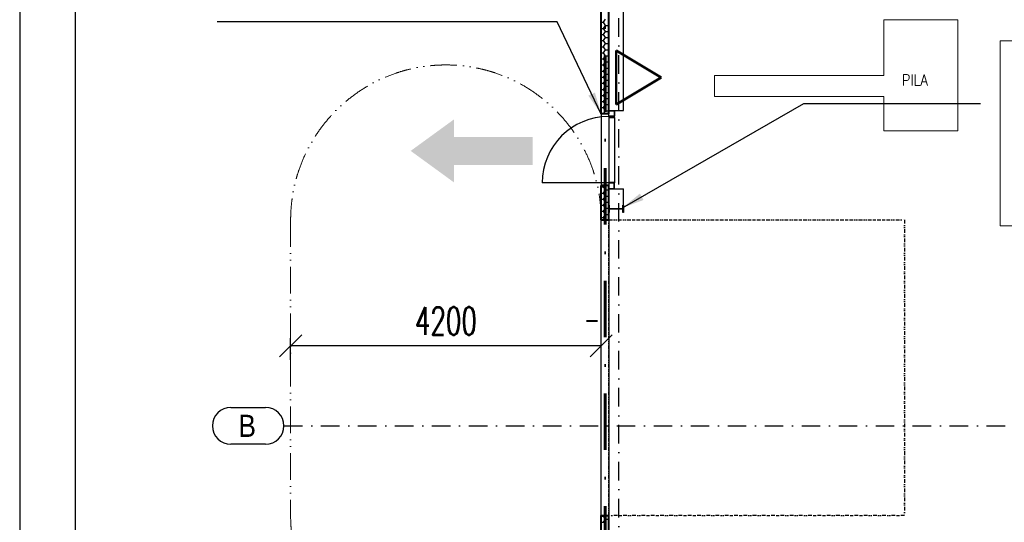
# Model space of a CAD drawing. Header units: millimetres. Extents: x 2886542 to 7567581, y -792623 to 134766.
# Tile 246 of 256: x 4877463 to 4890778, y -391493 to -384693. Entities that reach past the tile are written whole.
import ezdxf

# ---------------------------------------------------------------- set-up
doc = ezdxf.new("R2010")
doc.units = ezdxf.units.MM
for name, pattern in [('ACAD_ISO04W100', [30, 24, -3, 0, -3]), ('ACAD_ISO12W100', [21, 12, -3, 0, -3, 0, -3]), ('DASHDOT', [1, 0.5, -0.25, 0, -0.25]), ('DASHDOTX2', [50.8, 25.4, -12.7, 0, -12.7]), ('DIVIDE', [1.25, 0.5, -0.25, 0, -0.25, 0, -0.25]), ('HRANIČNÍ', [44.45, 12.7, -6.35, 12.7, -6.35, 0, -6.35])]:
    doc.linetypes.add(name, pattern=pattern)
for name, color, linetype, lineweight in [('CKPROSTUPY_NADROVINOU', 7, 'DASHDOT', 25), ('IN_NS_TLUSTA', 1, 'Continuous', 40), ('Text obecně', 7, 'Continuous', 25)]:
    doc.layers.add(name, color=color, linetype=linetype, lineweight=lineweight)
doc.layers.add('IN_NS_VYPLNE OTVORU', color=16, linetype='Continuous')
doc.layers.add('požárničina', color=10, linetype='Continuous')
doc.styles.add('ARIAL', font='arial.ttf')
doc.styles.add('DVERE', font='SIMPLEX.shx', dxfattribs={"width": 0.65})
doc.styles.add('ROMAND', font='romand.shx', dxfattribs={"width": 0.85})
doc.styles.add('ROMANT', font='romant')
doc.dimstyles.new('1_75', dxfattribs={"dimscale": 75, "dimtxt": 2.5, "dimasz": 2, "dimexe": 0.7, "dimexo": 0.625, "dimgap": 1, "dimtad": 1, "dimdec": 0, "dimrnd": 1, "dimtxsty": 'DVERE', "dimblk": 'OBLIQUE', "dimcen": 1.5, "dimclrd": 256, "dimclre": 256, "dimclrt": 4, "dimadec": 0, "dimazin": 0, "dimtm": 1e-09, "dimtfac": 1, "dimtdec": 0, "dimtix": 1, "dimtmove": 2, "dimatfit": 3, "dimldrblk": 'OBLIQUE', "dimfxl": 0, "dimarcsym": 0})
doc.dimstyles.new('úhlová', dxfattribs={"dimscale": 0.2, "dimtxt": 2.5, "dimasz": 1.5, "dimexe": 0, "dimexo": 3, "dimgap": 1, "dimtad": 1, "dimdec": 0, "dimzin": 0, "dimdsep": 46, "dimtxsty": 'ROMANT', "dimcen": 5, "dimclrd": 256, "dimclre": 256, "dimclrt": 7, "dimadec": 1, "dimazin": 0, "dimtfac": 1, "dimtdec": 0, "dimtix": 1, "dimtmove": 2, "dimatfit": 3, "dimfxl": 0, "dimtvp": 2, "dimtolj": 1, "dimtzin": 0, "dimarcsym": 0})

# ---------------------------------------------------------------- blocks, each defined once
blk = doc.blocks.new('_Oblique')
at = {"color": 0, "linetype": 'ByBlock', "lineweight": -2}
blk.add_line((-0.5, -0.5), (0.5, 0.5), dxfattribs=at)
blk = doc.blocks.new('*D5206')
at = {"layer": 'Defpoints', "color": 0, "linetype": 'Continuous', "lineweight": 50}
for p in [(4881127, -389106), (4881127, -389406), (4885327, -389406)]:
    blk.add_point(p, dxfattribs=at)
at = {"layer": 'požárničina', "color": 7, "linetype": 'Continuous', "lineweight": -2}
for p, q in [((4881127, -389294), (4881127, -389001)), ((4885327, -389294), (4885327, -389001))]:
    blk.add_line(p, q, dxfattribs=at)
at = {"layer": 'požárničina', "color": 7, "lineweight": -2}
blk.add_line((4885327, -389106), (4881127, -389106), dxfattribs=at)
at = {"layer": 'požárničina', "color": 7, "linetype": 'Continuous', "lineweight": -2, "xscale": 300, "yscale": 300, "zscale": 300, "rotation": 180}
blk.add_blockref('_Oblique', (4881127, -389106), dxfattribs=at)
at = {"layer": 'požárničina', "color": 7, "linetype": 'Continuous', "lineweight": -2, "xscale": 300, "yscale": 300, "zscale": 300}
blk.add_blockref('_Oblique', (4885327, -389106), dxfattribs=at)
at = {"layer": 'požárničina', "color": 7, "linetype": 'Continuous', "lineweight": 9, "insert": (4883227, -388769), "char_height": 375, "attachment_point": 5, "style": 'DVERE'}
blk.add_mtext('4200', dxfattribs=at)

msp = doc.modelspace()

# ---------------------------------------------------------------- hatches: boundary and pattern name
at = {"layer": 'požárničina', "linetype": 'ACAD_ISO04W100', "lineweight": 50, "ltscale": 50, "extrusion": (0, 0, -1)}
h = msp.add_hatch(color=256, dxfattribs=at)
h.paths.add_polyline_path([(-4883335.2, -386658.2), (-4884400.2, -386658.2), (-4884400.2, -386278.6), (-4883335.2, -386278.6)])
h.paths.add_polyline_path([(-4883335.2, -386893.8), (-4883335.2, -386658.2), (-4883335.2, -386278.6), (-4883335.2, -386043), (-4882750.7, -386468.4)])

# ---------------------------------------------------------------- linework, layer by layer
at = {"layer": 'CKPROSTUPY_NADROVINOU', "color": 0, "ltscale": 500}
for p, q in [((4885563.4, -406428.5), (4885563.4, -379211)), ((4881037.4, -390187.4), (4945510.6, -390187.4))]:
    msp.add_line(p, q, dxfattribs=at)
at = {"layer": 'IN_NS_TLUSTA', "color": 0}
for p, q in [((4885328.4, -385967.4), (4885328.4, -383602.4)), ((4885428.4, -385967.4), (4885428.4, -383702.4)), ((4885428.4, -385967.4), (4885328.4, -385967.4)), ((4885328.4, -387402.4), (4885328.4, -386937.4)), ((4885428.4, -386937.4), (4885328.4, -386937.4)), ((4885428.4, -387402.4), (4885428.4, -386937.4)), ((4885328.4, -387402.4), (4885428.4, -387402.4)), ((4885328.4, -398792.4), (4885328.4, -391402.4)), ((4885328.4, -391402.4), (4885428.4, -391402.4)), ((4885428.4, -398792.4), (4885428.4, -391402.4))]:
    msp.add_line(p, q, dxfattribs=at)
at = {"layer": 'IN_NS_TLUSTA', "color": 0, "linetype": 'HRANIČNÍ', "ltscale": 20}
msp.add_line((4885278.4, -388772.4), (4885128.4, -388772.4), dxfattribs=at)
msp.add_line((4885278.4, -388772.4), (4885128.4, -388772.4), dxfattribs=at)
at = {"layer": 'IN_NS_VYPLNE OTVORU', "color": 0}
for p, q in [((4885628.4, -385922.4), (4885628.4, -383902.4)), ((4885328.4, -384728.7), (4885359.7, -384728.7)), ((4885359.7, -384728.7), (4885383.5, -384687.5)), ((4885383.5, -384769.9), (4885359.7, -384728.7)), ((4885359.7, -384811.2), (4885383.5, -384769.9)), ((4885383.5, -384769.9), (4885428.4, -384769.9)), ((4885328.4, -384811.2), (4885359.7, -384811.2)), ((4885328.4, -384893.7), (4885359.7, -384893.7)), ((4885383.5, -384852.4), (4885359.7, -384811.2)), ((4885359.7, -384893.7), (4885383.5, -384852.4)), ((4885383.5, -384934.9), (4885359.7, -384893.7)), ((4885359.7, -384976.2), (4885383.5, -384934.9)), ((4885383.5, -384852.4), (4885428.4, -384852.4)), ((4885383.5, -384934.9), (4885428.4, -384934.9)), ((4885328.4, -384976.2), (4885359.7, -384976.2)), ((4885328.4, -385058.7), (4885359.7, -385058.7)), ((4885383.5, -385017.4), (4885359.7, -384976.2)), ((4885359.7, -385058.7), (4885383.5, -385017.4)), ((4885383.5, -385099.9), (4885359.7, -385058.7)), ((4885383.5, -385017.4), (4885428.4, -385017.4)), ((4885328.4, -385141.1), (4885359.7, -385141.1)), ((4885359.7, -385141.1), (4885383.5, -385099.9)), ((4885383.5, -385182.4), (4885359.7, -385141.1)), ((4885359.7, -385223.6), (4885383.5, -385182.4)), ((4885383.5, -385099.9), (4885428.4, -385099.9)), ((4885383.5, -385182.4), (4885428.4, -385182.4)), ((4885328.4, -385223.6), (4885359.7, -385223.6)), ((4885328.4, -385306.1), (4885359.7, -385306.1)), ((4885383.5, -385264.9), (4885359.7, -385223.6)), ((4885359.7, -385306.1), (4885383.5, -385264.9)), ((4885383.5, -385347.4), (4885359.7, -385306.1)), ((4885383.5, -385264.9), (4885428.4, -385264.9)), ((4885328.4, -385388.6), (4885359.7, -385388.6)), ((4885328.4, -385471.1), (4885359.7, -385471.1)), ((4885359.7, -385388.6), (4885383.5, -385347.4)), ((4885383.5, -385429.9), (4885359.7, -385388.6)), ((4885359.7, -385471.1), (4885383.5, -385429.9)), ((4885383.5, -385512.3), (4885359.7, -385471.1)), ((4885383.5, -385347.4), (4885428.4, -385347.4)), ((4885383.5, -385429.9), (4885428.4, -385429.9)), ((4885328.4, -385553.6), (4885359.7, -385553.6)), ((4885359.7, -385553.6), (4885383.5, -385512.3)), ((4885383.5, -385594.8), (4885359.7, -385553.6)), ((4885359.7, -385636.1), (4885383.5, -385594.8)), ((4885383.5, -385512.3), (4885428.4, -385512.3)), ((4885383.5, -385594.8), (4885428.4, -385594.8)), ((4885328.4, -385636.1), (4885359.7, -385636.1)), ((4885328.4, -385718.6), (4885359.7, -385718.6)), ((4885383.5, -385677.3), (4885359.7, -385636.1)), ((4885359.7, -385718.6), (4885383.5, -385677.3)), ((4885383.5, -385759.8), (4885359.7, -385718.6)), ((4885383.5, -385677.3), (4885428.4, -385677.3)), ((4885328.4, -385801.1), (4885359.7, -385801.1)), ((4885359.7, -385801.1), (4885383.5, -385759.8)), ((4885383.5, -385842.3), (4885359.7, -385801.1)), ((4885359.7, -385883.5), (4885383.5, -385842.3)), ((4885383.5, -385759.8), (4885428.4, -385759.8)), ((4885383.5, -385842.3), (4885428.4, -385842.3)), ((4885328.4, -385883.5), (4885359.7, -385883.5)), ((4885328.4, -385966), (4885359.7, -385966)), ((4885383.5, -385924.8), (4885359.7, -385883.5)), ((4885359.7, -385966), (4885383.5, -385924.8)), ((4885360.4, -385967.4), (4885359.7, -385966)), ((4885383.5, -385924.8), (4885428.4, -385924.8)), ((4885428.4, -385922.4), (4885628.4, -385922.4)), ((4885428.4, -385930.4), (4885429, -385927.3)), ((4885428.4, -385994.4), (4885428.4, -385930.4)), ((4885429, -385997.4), (4885428.4, -385994.4)), ((4885428.4, -386002.4), (4885478.4, -386002.4)), ((4885428.4, -386002.4), (4885478.4, -386002.4)), ((4885508.4, -386002.4), (4885428.4, -386002.4)), ((4885428.4, -386002.4), (4885428.4, -386015.1)), ((4885429, -385927.3), (4885430.7, -385924.7)), ((4885430.7, -386000), (4885429, -385997.4)), ((4885430.7, -385924.7), (4885433.3, -385923)), ((4885433.3, -386001.7), (4885430.7, -386000)), ((4885432.4, -385930.4), (4885432.7, -385928.8)), ((4885432.4, -385994.4), (4885432.4, -385930.4)), ((4885432.7, -385995.9), (4885432.4, -385994.4)), ((4885432.7, -385928.8), (4885433.6, -385927.5)), ((4885433.6, -385997.2), (4885432.7, -385995.9)), ((4885433.3, -385923), (4885436.4, -385922.4)), ((4885436.4, -386002.4), (4885433.3, -386001.7)), ((4885433.6, -385927.5), (4885434.9, -385926.7)), ((4885434.9, -385998), (4885433.6, -385997.2)), ((4885434.9, -385926.7), (4885436.4, -385926.4)), ((4885436.4, -385998.4), (4885434.9, -385998)), ((4885436.4, -385922.4), (4885500.4, -385922.4)), ((4885436.4, -385926.4), (4885500.4, -385926.4)), ((4885500.4, -385998.4), (4885436.4, -385998.4)), ((4885500.4, -386002.4), (4885436.4, -386002.4)), ((4885500.4, -385922.4), (4885503.5, -385923)), ((4885500.4, -385926.4), (4885501.9, -385926.7)), ((4885501.9, -385998), (4885500.4, -385998.4)), ((4885503.5, -386001.7), (4885500.4, -386002.4)), ((4885501.9, -385926.7), (4885503.2, -385927.5)), ((4885503.2, -385997.2), (4885501.9, -385998)), ((4885503.2, -385927.5), (4885504.1, -385928.8)), ((4885504.1, -385995.9), (4885503.2, -385997.2)), ((4885503.5, -385923), (4885506.1, -385924.7)), ((4885506.1, -386000), (4885503.5, -386001.7)), ((4885504.1, -385928.8), (4885504.4, -385930.4)), ((4885504.4, -385994.4), (4885504.1, -385995.9)), ((4885504.4, -385930.4), (4885504.4, -385994.4)), ((4885506.1, -385924.7), (4885507.8, -385927.3)), ((4885507.8, -385997.4), (4885506.1, -386000)), ((4885507.8, -385927.3), (4885508.4, -385930.4)), ((4885508.4, -385994.4), (4885507.8, -385997.4)), ((4885508.4, -385930.4), (4885508.4, -385994.4)), ((4885508.4, -386015.1), (4885508.4, -386002.4)), ((4885428.4, -386015.1), (4885428.4, -386889.7)), ((4885428.4, -386015.1), (4885508.4, -386015.1)), ((4885508.4, -386015.1), (4885508.4, -386889.7)), ((4885428.4, -386902.4), (4884528.4, -386902.4)), ((4885359.7, -386955.9), (4885370.4, -386937.4)), ((4885428.4, -386902.4), (4885428.4, -386889.7)), ((4885428.4, -386889.7), (4885508.4, -386889.7)), ((4885428.4, -386902.4), (4885478.4, -386902.4)), ((4885508.4, -386902.4), (4885428.4, -386902.4)), ((4885429, -386907.3), (4885428.4, -386910.4)), ((4885428.4, -386910.4), (4885428.4, -386974.4)), ((4885428.4, -386937.4), (4885428.4, -386943.4)), ((4885430.7, -386904.7), (4885429, -386907.3)), ((4885433.3, -386903), (4885430.7, -386904.7)), ((4885432.7, -386908.8), (4885432.4, -386910.4)), ((4885432.4, -386910.4), (4885432.4, -386974.4)), ((4885433.6, -386907.5), (4885432.7, -386908.8)), ((4885436.4, -386902.4), (4885433.3, -386903)), ((4885434.9, -386906.7), (4885433.6, -386907.5)), ((4885436.4, -386906.4), (4885434.9, -386906.7)), ((4885500.4, -386902.4), (4885436.4, -386902.4)), ((4885500.4, -386906.4), (4885436.4, -386906.4)), ((4885503.5, -386903), (4885500.4, -386902.4)), ((4885501.9, -386906.7), (4885500.4, -386906.4)), ((4885503.2, -386907.5), (4885501.9, -386906.7)), ((4885504.1, -386908.8), (4885503.2, -386907.5)), ((4885506.1, -386904.7), (4885503.5, -386903)), ((4885504.4, -386974.4), (4885504.1, -386908.8)), ((4885507.8, -386907.3), (4885506.1, -386904.7)), ((4885508.4, -386910.4), (4885507.8, -386907.3)), ((4885508.4, -386889.7), (4885508.4, -386902.4)), ((4885508.4, -386974.4), (4885508.4, -386910.4)), ((4885328.4, -386955.9), (4885359.7, -386955.9)), ((4885328.4, -387038.4), (4885359.7, -387038.4)), ((4885383.5, -386997.1), (4885359.7, -386955.9)), ((4885359.7, -387038.4), (4885383.5, -386997.1)), ((4885383.5, -387079.6), (4885359.7, -387038.4)), ((4885383.5, -386997.1), (4885428.4, -386997.1)), ((4885428.4, -386974.4), (4885429, -386977.4)), ((4885428.4, -386982.4), (4885628.4, -386982.4)), ((4885429, -386977.4), (4885430.7, -386980)), ((4885430.7, -386980), (4885433.3, -386981.7)), ((4885432.4, -386974.4), (4885432.7, -386975.9)), ((4885432.7, -386975.9), (4885433.6, -386977.2)), ((4885433.3, -386981.7), (4885436.4, -386982.4)), ((4885433.6, -386977.2), (4885434.9, -386978)), ((4885434.9, -386978), (4885436.4, -386978.4)), ((4885436.4, -386978.4), (4885500.4, -386978.4)), ((4885436.4, -386982.4), (4885500.4, -386982.4)), ((4885500.4, -386978.4), (4885501.9, -386978)), ((4885500.4, -386982.4), (4885503.5, -386981.7)), ((4885501.9, -386978), (4885503.2, -386977.2)), ((4885503.2, -386977.2), (4885504.1, -386975.9)), ((4885503.5, -386981.7), (4885506.1, -386980)), ((4885504.1, -386975.9), (4885504.4, -386974.4)), ((4885506.1, -386980), (4885507.8, -386977.4)), ((4885507.8, -386977.4), (4885508.4, -386974.4)), ((4885628.4, -387202.4), (4885628.4, -386982.4)), ((4885328.4, -387120.9), (4885359.7, -387120.9)), ((4885328.4, -387203.4), (4885359.7, -387203.4)), ((4885359.7, -387120.9), (4885383.5, -387079.6)), ((4885383.5, -387162.1), (4885359.7, -387120.9)), ((4885359.7, -387203.4), (4885383.5, -387162.1)), ((4885383.5, -387244.6), (4885359.7, -387203.4)), ((4885383.5, -387079.6), (4885428.4, -387079.6)), ((4885383.5, -387162.1), (4885428.4, -387162.1)), ((4885428.6, -387302.4), (4885428.4, -387202.4)), ((4885428.4, -387202.4), (4885436.9, -387202.4)), ((4885436.9, -387202.4), (4885436.9, -387237.6)), ((4885619.9, -387237.6), (4885619.9, -387202.4)), ((4885619.9, -387202.4), (4885628.4, -387202.4)), ((4885628.4, -387202.4), (4885628.4, -387302.4)), ((4885328.4, -387285.9), (4885359.7, -387285.9)), ((4885359.7, -387285.9), (4885383.5, -387244.6)), ((4885383.5, -387327.1), (4885359.7, -387285.9)), ((4885359.7, -387368.3), (4885383.5, -387327.1)), ((4885383.5, -387244.6), (4885428.4, -387244.6)), ((4885383.5, -387327.1), (4885428.4, -387327.1)), ((4885436.9, -387302.4), (4885428.6, -387302.4)), ((4885436.9, -387267.2), (4885436.9, -387302.4)), ((4885448.9, -387249.6), (4885607.9, -387249.6)), ((4885607.9, -387255.2), (4885448.9, -387255.2)), ((4885619.9, -387302.4), (4885619.9, -387267.2)), ((4885628.4, -387302.4), (4885619.9, -387302.4)), ((4885328.4, -387368.3), (4885359.7, -387368.3)), ((4885328.4, -387402.4), (4885428.4, -387402.4)), ((4885328.4, -391402.4), (4885328.4, -387402.4)), ((4885379.3, -387402.4), (4885359.7, -387368.3)), ((4885428.4, -387402.4), (4885428.4, -391402.4)), ((4885428.4, -391402.4), (4885328.4, -391402.4)), ((4885328.4, -391410.3), (4885359.7, -391410.3)), ((4885359.7, -391410.3), (4885364.3, -391402.4)), ((4885383.5, -391451.5), (4885359.7, -391410.3)), ((4885359.7, -391492.8), (4885383.5, -391451.5)), ((4885383.5, -391451.5), (4885428.4, -391451.5)), ((4885328.4, -391492.8), (4885359.7, -391492.8))]:
    msp.add_line(p, q, dxfattribs=at)
at = {"layer": 'IN_NS_VYPLNE OTVORU', "color": 0, "linetype": 'Continuous', "lineweight": 15}
for p, q in [((4889150.1, -385446.4), (4889150.1, -384696.4)), ((4890150.1, -384696.4), (4889150.1, -384696.4)), ((4890150.1, -386196.4), (4890150.1, -384696.4)), ((4890721.1, -384981.7), (4890721.1, -387481.7)), ((4900721.1, -384981.7), (4890721.1, -384981.7)), ((4886858.9, -385734), (4886858.9, -385446.4)), ((4889150.1, -385446.4), (4886858.9, -385446.4)), ((4889150.1, -385734), (4886858.9, -385734)), ((4889150.1, -386196.4), (4889150.1, -385734)), ((4890150.1, -386196.4), (4889150.1, -386196.4)), ((4890721.1, -387481.7), (4900721.1, -387481.7))]:
    msp.add_line(p, q, dxfattribs=at)
at = {"layer": 'IN_NS_VYPLNE OTVORU', "color": 0, "ltscale": 50}
msp.add_line((4885328.4, -385967.4), (4885328.4, -386937.4), dxfattribs=at)
at = {"layer": 'IN_NS_VYPLNE OTVORU', "color": 0, "linetype": 'DIVIDE', "ltscale": 100}
for p, q in [((4885428.4, -387402.4), (4889428.4, -387402.4)), ((4885428.4, -391402.4), (4885428.4, -387402.4)), ((4889428.4, -387402.4), (4889428.4, -391402.4)), ((4889428.4, -391402.4), (4885428.4, -391402.4))]:
    msp.add_line(p, q, dxfattribs=at)
at = {"layer": 'IN_NS_VYPLNE OTVORU', "color": 0, "linetype": 'ByBlock'}
for p, q in [((4880320.5, -389937.4), (4880787.4, -389937.4)), ((4880787.4, -390437.4), (4880320.5, -390437.4))]:
    msp.add_line(p, q, dxfattribs=at)
at = {"layer": 'IN_NS_VYPLNE OTVORU', "color": 0}
for centre, radius, start, end in [((4885428.4, -386902.4), 900, 90, 180), ((4885448.9, -387237.6), 12, 180, 270), ((4885448.9, -387267.2), 12, 90, 180), ((4885607.9, -387237.6), 12, 270, 0), ((4885607.9, -387267.2), 12, 360, 90)]:
    msp.add_arc(centre, radius, start, end, dxfattribs=at)
at = {"layer": 'IN_NS_VYPLNE OTVORU', "color": 0, "linetype": 'ByBlock'}
for centre, start, end in [((4880320.5, -390187.4), 90, 270), ((4880787.4, -390187.4), 270, 90)]:
    msp.add_arc(centre, 250, start, end, dxfattribs=at)
at = {"layer": 'požárničina', "linetype": 'DASHDOTX2', "lineweight": 60, "ltscale": 30}
msp.add_line((4885380.2, -383655.4), (4885380.2, -398966.9), dxfattribs=at)
at = {"layer": 'požárničina', "linetype": 'ACAD_ISO04W100', "lineweight": 50, "ltscale": 50, "extrusion": (0, 0, -1)}
for p, q in [((4885530.1, -385109.3), (4886137, -385474.5)), ((4885530.1, -385109.3), (4885530.1, -385839.6)), ((4885530.1, -385839.6), (4886137, -385474.5))]:
    msp.add_line(p, q, dxfattribs=at)
at = {"layer": 'požárničina', "linetype": 'ACAD_ISO12W100', "lineweight": 0, "ltscale": 30}
msp.add_line((4881127.1, -387405.7), (4881127.1, -391405.7), dxfattribs=at)
for centre, start, end in [((4883227.1, -387405.7), 0, 180), ((4883227.1, -391405.7), 180, 0)]:
    msp.add_arc(centre, 2100, start, end, dxfattribs=at)
at = {"layer": 'Text obecně'}
for p, q in [((4877463.1, -374864.8), (4877463.1, -419613.8)), ((4878213.1, -375614.8), (4878213.1, -418863.8)), ((4878213.1, -375614.8), (4878213.1, -418863.8))]:
    msp.add_line(p, q, dxfattribs=at)

# ---------------------------------------------------------------- texts
at = {"layer": 'IN_NS_VYPLNE OTVORU', "color": 0, "linetype": 'Continuous', "lineweight": 50, "style": 'ROMAND', "width": 0.85}
msp.add_text('PILA', height=150, rotation=360, dxfattribs=at).set_placement((4889393.6, -385585.6))
at = {"layer": 'IN_NS_VYPLNE OTVORU', "color": 0, "linetype": 'ByBlock', "style": 'ARIAL', "width": 0.85}
msp.add_text('B', height=300, dxfattribs=at).set_placement((4880420.5, -390337.4))

# ---------------------------------------------------------------- dimensions: what is measured, and where the dimension line sits
at = {"layer": 'požárničina', "color": 7, "linetype": 'Continuous', "lineweight": 9}
dim = msp.add_linear_dim(base=(4881127.1, -389106.5), p1=(4885327.1, -389405.7), p2=(4881127.1, -389405.7), dimstyle='1_75', override={"dimscale": 150, "dimclrd": 7, "dimclre": 7, "dimclrt": 7, "dimfxl": 1.25, "dimfxlon": 1, "dimtfill": 1, "dimtfillclr": 256}, dxfattribs=at)
dim.commit()
dim.dimension.update_dxf_attribs({"geometry": '*D5206', "text_midpoint": (4883227.1, -388769)})

# ---------------------------------------------------------------- leaders
at = {"layer": 'požárničina'}
for points in [[(4885327.1, -385970.7), (4884730.5, -384724), (4880132.8, -384724)], [(4885615, -387239.1), (4888065.2, -385825.5), (4890458.4, -385825.5)]]:
    msp.add_leader(points, dimstyle='úhlová', override={"dimasz": 1500, "dimgap": 1, "dimtad": 0}, dxfattribs=at)

doc.saveas('drawing.dxf')
